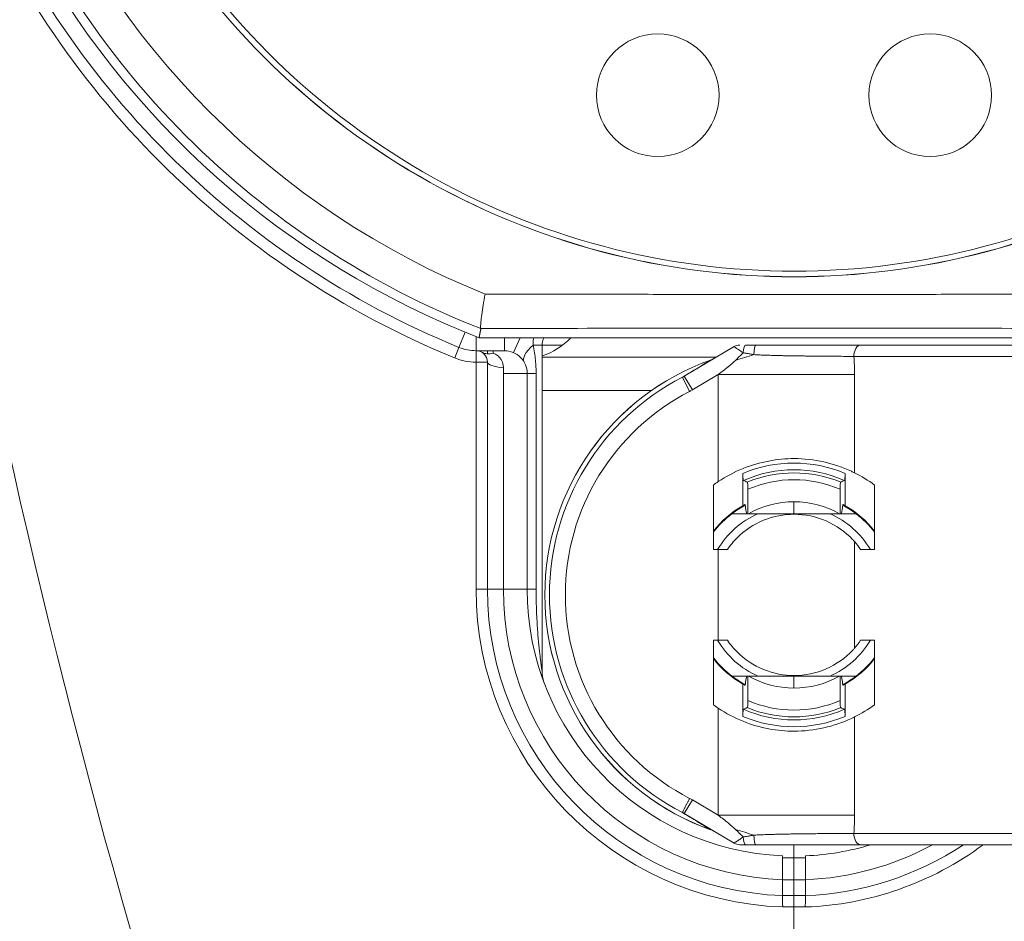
# Model space of a CAD drawing. Header units: centimetres. Extents: x -122 to 72759, y 3298 to 43172.
# Tile 137 of 243: x 30472.43 to 30476.77, y 17222.66 to 17226.63. Entities that reach past the tile are written whole.
import ezdxf
from ezdxf import colors
from ezdxf.entities.mleader import LeaderData, LeaderLine
from ezdxf.math import Vec2, Vec3

# ---------------------------------------------------------------- set-up
doc = ezdxf.new("R2010")
doc.units = ezdxf.units.CM
doc.header["$MEASUREMENT"] = 0
doc.layers.get('0').update_dxf_attribs({"lineweight": 5})
for name, color, linetype, lineweight in [('IS_ARMATURA', 7, 'Continuous', 9), ('IS_INSTAL GAZ_Opis', 7, 'Continuous', 5), ('IS_Text_Odbiornikow_Therm', 7, 'Continuous', 5)]:
    doc.layers.add(name, color=color, linetype=linetype, lineweight=lineweight)
doc.styles.add('Arial-sanit', font='arial.ttf')
doc.styles.add('IS_KS_wewn_opis', font='ARIALN.TTF', dxfattribs={"width": 0.8, "height": 18})

# ---------------------------------------------------------------- blocks, each defined once
blk = doc.blocks.new('G$CD5DA571F')
at = {"color": 0, "linetype": 'Continuous', "lineweight": 0}
for p, q in [((51.111, 13.862), (51.111, -13.872)), ((51.431, 13.629), (51.431, 2.932)), ((73.431, 2.932), (73.431, 13.629)), ((51.931, 13.329), (51.932, 2.632)), ((72.931, 2.632), (72.931, 13.329)), ((57.594, 3.545), (60.431, 3.545)), ((60.431, 3.545), (60.431, 2.928)), ((64.431, 3.545), (67.268, 3.545)), ((64.431, 2.928), (64.431, 3.545)), ((57.057, 2.662), (52.728, 2.662)), ((60.088, 2.662), (64.775, 2.662)), ((67.806, 2.662), (72.135, 2.662)), ((57.08, 2.245), (58.505, 2.245)), ((66.357, 2.245), (67.783, 2.245)), ((57.784, 2.026), (58.856, 2.026)), ((58.852, 1.995), (58.856, 1.995)), ((67.078, 2.026), (66.006, 2.026)), ((66.006, 1.995), (66.01, 1.995)), ((58.856, -1.595), (58.856, 1.585)), ((66.006, 1.585), (66.006, -1.595)), ((74.007, 0.495), (74.007, -0.005)), ((74.972, 0.495), (74.972, -0.005)), ((75.672, 0.495), (75.672, -0.005)), ((76.172, 0.495), (76.172, -0.005)), ((58.331, -0.005), (58.856, -0.005)), ((66.006, -0.005), (66.531, -0.005)), ((73.431, -0.005), (74.007, -0.005)), ((74.007, -0.505), (74.007, -0.005)), ((75.672, -0.005), (74.972, -0.005)), ((74.972, -0.505), (74.972, -0.005)), ((74.972, -0.005), (75.672, -0.005)), ((75.672, -0.505), (75.672, -0.005)), ((82.431, -0.005), (76.172, -0.005)), ((76.172, -0.505), (76.172, -0.005)), ((76.172, -0.005), (82.431, -0.005)), ((57.784, -2.036), (58.856, -2.036)), ((58.856, -2.005), (58.852, -2.005)), ((66.01, -2.005), (66.006, -2.005)), ((67.078, -2.036), (66.006, -2.036)), ((73.431, -2.144), (73.431, -2.39)), ((58.505, -2.255), (57.08, -2.255)), ((67.783, -2.255), (66.357, -2.255)), ((51.502, -2.646), (52.804, -4.836)), ((60.431, -3.338), (60.431, -2.938)), ((64.431, -2.938), (64.431, -3.338)), ((72.059, -4.836), (73.361, -2.646)), ((51.969, -3.432), (51.969, -11.098)), ((57.442, -3.338), (52.728, -3.338)), ((52.728, -3.338), (53.42, -4.503)), ((60.431, -3.338), (64.431, -3.338)), ((60.431, -3.338), (60.431, -3.555)), ((64.431, -3.338), (64.431, -3.555)), ((67.42, -3.338), (72.135, -3.338)), ((71.457, -4.478), (72.135, -3.338)), ((60.431, -3.555), (57.594, -3.555)), ((67.268, -3.555), (64.431, -3.555)), ((53.405, -4.478), (52.804, -4.836)), ((53.472, -4.6), (52.85, -4.919)), ((71.457, -4.478), (72.059, -4.836)), ((53.431, -6.278), (53.431, -11.098)), ((51.431, -11.098), (51.431, -10.188)), ((51.431, -11.495), (51.431, -11.098)), ((65.819, -11.098), (51.431, -11.098)), ((62.181, -11.361), (52.681, -11.361)), ((62.181, -11.361), (62.181, -11.755)), ((51.111, -12.064), (51.766, -12.352)), ((52.681, -11.755), (62.181, -11.755)), ((52.681, -11.755), (52.681, -12.805)), ((62.181, -12.805), (62.181, -11.755)), ((51.111, -12.755), (51.681, -12.755)), ((51.681, -12.755), (51.681, -13.255)), ((62.181, -12.805), (52.681, -12.805)), ((62.181, -12.805), (62.181, -13.505)), ((51.681, -13.255), (51.681, -14.004)), ((51.681, -13.255), (51.782, -13.255)), ((51.681, -13.505), (51.819, -13.505)), ((62.181, -13.505), (52.181, -13.505)), ((52.181, -13.505), (52.181, -14.005)), ((62.181, -13.505), (62.181, -14.005)), ((51.06, -14.003), (51.681, -14.003)), ((51.681, -14.004), (52.181, -14.005)), ((62.181, -14.005), (52.181, -14.005)), ((50.866, -14.487), (51.533, -14.759)), ((51.533, -14.759), (51.996, -14.948))]:
    blk.add_line(p, q, dxfattribs=at)
blk.add_circle((-21, 1), 174.337)
for centre in [(40.431, 5.995), (40.431, -6.005)]:
    blk.add_circle(centre, 2.699, dxfattribs=at)
for centre, radius, start, end in [((15.431, -0.005), 32.995, 270, 90), ((15.431, -0.005), 32.991, 270, 90), ((15.48, 0), 32.7, 270, 90), ((62.431, -0.005), 4.525, 128.3227, 150.1826), ((62.431, -0.005), 4.525, 29.8174, 51.6773), ((62.431, -0.005), 3.913, 120.7415, 156.0229), ((62.431, -0.005), 3.913, 23.9771, 59.2585), ((62.181, -0.005), 11.75, 2.4389, 16.7747), ((62.431, -0.005), 4.5, 142.6028, 151.4711), ((62.431, -0.005), 4.5, 28.5289, 37.3972), ((62.431, -0.005), 5.805, 157.1956, 202.8044), ((62.431, -0.005), 5.805, 337.1956, 22.8044), ((62.431, -0.005), 5.372, 157.4779, 202.5221), ((62.431, -0.005), 5.072, 156.3891, 203.6109), ((62.431, -0.005), 4.1, 150.6862, 209.3138), ((62.431, -0.005), 4.1, 330.6862, 29.3138), ((62.431, -0.005), 5.072, 336.3891, 23.6109), ((62.431, -0.005), 5.372, 337.4779, 22.5221), ((62.181, -0.005), 11.75, 270, 357.5611), ((62.431, -0.005), 3.913, 203.9771, 239.2585), ((62.431, -0.005), 3.913, 300.7415, 336.0229), ((62.431, -0.005), 4.5, 208.5289, 217.3972), ((62.431, -0.005), 4.5, 322.6028, 331.4711), ((62.431, -0.005), 4.525, 209.8174, 231.6773), ((62.431, -0.005), 4.525, 308.3227, 330.1826), ((72.931, -2.39), 0.5, 329.2667, 0), ((62.431, -0.005), 10.97, 199.6025, 340.3975), ((62.431, -0.005), 10.068, 207.1517, 332.8492), ((62.431, -0.005), 10.768, 207.1518, 332.8482), ((15.431, -0.005), 37.876, 291.3545, 338.6455), ((-23.069, 321.495), 364.768, 259.09617, 286.81154)]:
    blk.add_arc(centre, radius, start, end, dxfattribs=at)
at = {"color": 0, "linetype": 'Continuous', "lineweight": 0, "extrusion": (0, 1.83697e-16, -1)}
for centre, radius, start, end in [((-62.181, -0.005), 14, 143.4725, 177.9533), ((-62.181, -0.005), 13.5, 146.4427, 177.8774), ((-62.181, -0.005), 12.8, 151.5107, 177.7613), ((-62.431, -0.005), 6, 26.3878, 36.2754), ((-62.431, -0.005), 4.5, 37.3972, 52.0818), ((-62.431, -0.005), 4.5, 127.9182, 142.6028), ((-62.431, -0.005), 6, 143.7246, 153.6122), ((-62.431, -0.005), 3.55, 48.6922, 55.7101), ((-62.431, -0.005), 3.55, 124.2899, 131.3078), ((-62.431, -0.005), 5.506, 336.1578, 23.8422), ((-62.431, -0.005), 4.525, 28.5537, 29.8174), ((-62.431, -0.005), 4.525, 150.1826, 151.4463), ((-62.431, -0.005), 5.506, 156.1578, 203.8422), ((-62.181, -0.005), 12.8, 182.2387, 270), ((-62.181, -0.005), 13.5, 182.1226, 270), ((-62.181, -0.005), 14, 182.0467, 270), ((-62.431, -0.005), 4.525, 330.1826, 331.4463), ((-62.431, -0.005), 4.525, 208.5537, 209.8174), ((-51.931, -2.39), 0.5, 329.2667, 0), ((-62.431, -0.005), 4.5, 307.9182, 322.6028), ((-62.431, -0.005), 4.5, 217.3972, 232.0818), ((-62.431, -0.005), 6, 323.7246, 326.251), ((-62.431, -0.005), 6, 213.749, 216.2754), ((-62.431, -0.005), 10.971, 199.5729, 340.4271), ((-62.431, -0.005), 10.97, 199.5724, 199.6025), ((-49.044, -12.005), 3, 133.558, 162.4099), ((-52.681, -12.755), 1, 0, 90), ((-15.431, -0.005), 36.395, 201.9469, 248.0531), ((-15.431, -0.005), 38.28, 201.2387, 241.9511), ((-52.181, -14.005), 0.5, 0.0512, 89.9999), ((-49.681, -14.003), 2, 180.0544, 202.2295), ((-49.681, -14.003), 2.5, 180.0512, 202.2295), ((-15.431, -0.005), 39, 202.2295, 247.7705), ((-15.431, -0.005), 39.5, 202.2295, 247.7705)]:
    blk.add_arc(centre, radius, start, end, dxfattribs=at)
at = {"color": 0, "linetype": 'Continuous', "lineweight": 0, "extrusion": (1.38378e-44, 1.83697e-16, -1)}
blk.add_ellipse((51.931, 2.932), major_axis=(-0.5, 0), ratio=0.599968, start_param=-1.571187, end_param=-0.000234, dxfattribs=at)
at = {"color": 0, "linetype": 'Continuous', "lineweight": 0}
for centre, major_axis, ratio, start_param, end_param in [((52.728, -3.338), (0, -10), 0.000003, -2.214289, -1.570791), ((72.135, -3.338), (0, 10), 0.000002, -1.5708, -0.927301), ((72.931, 2.932), (0.5, 0), 0.6, -1.571118, 0), ((1243.139, 6.11), (-1186.584, 0), 0.087156, 0.037619, 0.039246), ((455.784, 0.516), (-397.774, 0), 0.087156, -0.049901, -0.047384), ((-330.921, 0.516), (397.774, 0), 0.087156, 0.047384, 0.049901), ((-1118.277, 6.11), (1186.584, 0), 0.087156, -0.039246, -0.037619), ((160.923, 7.561), (119.837, 0), 0.087156, -2.595404, -2.590456), ((-36.06, 7.561), (119.837, 0), 0.087156, -0.551137, -0.546188), ((72.931, -1.678), (0.5, 0), 0.191116, -1.413741, 0), ((50.29, -3.66), (-2.789, 9.603), 0.204748, -1.517749, -1.432719), ((1243.139, -6.12), (-1186.584, 0), 0.087156, -0.039246, -0.037619), ((455.784, -0.526), (-397.774, 0), 0.087156, 0.047384, 0.049901), ((160.923, -7.571), (-119.837, 0), 0.087156, -0.551137, -0.546188), ((-36.061, -7.571), (-119.837, 0), 0.087156, -2.595404, -2.590456), ((-330.921, -0.526), (397.774, 0), 0.087156, -0.049901, -0.047384), ((-1118.277, -6.12), (1186.584, 0), 0.087156, 0.037619, 0.039246), ((72.931, -2.144), (0.5, 0), 0.199296, -1.247361, 0), ((51.152, -4.015), (-0.425, 0.905), 1, -1.668136, -1.473352), ((51.156, -4.02), (0.859, 0.51), 0.98403, -0.197312, 0.000237), ((72.752, -3.713), (-0.016, -0.0328), 0.000995, -3.707982, -3.144023), ((73.707, -4.021), (-0.86, 0.511), 0.984028, -0.00001, 0.000207), ((73.362, -5.61), (-1.091, -1.929), 1, -1.592202, -1.529705), ((79.627, -14.323), (7.164, -9.935), 0.334841, -2.997187, -2.97596), ((65.765, -9.608), (0.524, -1.405), 0.969661, -0.367422, -0.003101), ((51.432, -10.59), (0.75, -1.299), 0.353928, -1.020918, 0.00004), ((52.681, -10.255), (0, -1.5), 0.000003, -0.741651, -0.000008), ((50.882, -13.255), (0.866, -0.5), 0.717301, 0, 0.677717)]:
    blk.add_ellipse(centre, major_axis=major_axis, ratio=ratio, start_param=start_param, end_param=end_param, dxfattribs=at)
at = {"color": 0, "linetype": 'Continuous', "lineweight": 0, "extrusion": (1.1849e-35, 1.83697e-16, -1)}
blk.add_ellipse((58.407, 2.072), major_axis=(0.489, 0), ratio=0.081578, start_param=-0.523166, end_param=-0.404457, dxfattribs=at)
at = {"color": 0, "linetype": 'Continuous', "lineweight": 0, "extrusion": (-1.41059e-35, 1.83697e-16, -1)}
blk.add_ellipse((66.456, 2.072), major_axis=(0.489, 0), ratio=0.081578, start_param=3.546049, end_param=3.664759, dxfattribs=at)
at = {"color": 0, "linetype": 'Continuous', "lineweight": 0, "extrusion": (0, 1.83697e-16, -1)}
for centre, ratio, start_param in [((51.931, -1.678), 0.191091, -1.413746), ((51.931, -2.144), 0.199288, -1.247372)]:
    blk.add_ellipse(centre, major_axis=(-0.5, 0), ratio=ratio, start_param=start_param, end_param=0, dxfattribs=at)
at = {"color": 0, "linetype": 'Continuous', "lineweight": 0, "extrusion": (-1.54225e-35, 1.83697e-16, -1)}
blk.add_ellipse((58.407, -2.082), major_axis=(0.489, 0), ratio=0.081578, start_param=0.404457, end_param=0.523166, dxfattribs=at)
at = {"color": 0, "linetype": 'Continuous', "lineweight": 0, "extrusion": (1.54225e-35, 1.83697e-16, -1)}
blk.add_ellipse((66.456, -2.082), major_axis=(0.489, 0), ratio=0.081578, start_param=2.618426, end_param=2.737136, dxfattribs=at)
at = {"color": 0, "linetype": 'Continuous', "lineweight": 0, "extrusion": (-9.24446e-32, 1.83697e-16, -1)}
blk.add_ellipse((74.573, -3.66), major_axis=(2.789, 9.603), ratio=0.204748, start_param=-1.517748, end_param=-1.432717, dxfattribs=at)
at = {"color": 0, "linetype": 'Continuous', "lineweight": 0, "extrusion": (-6.16298e-32, 1.83697e-16, -1)}
blk.add_ellipse((51.932, -1.998), major_axis=(-0.43, -0.648), ratio=0.000003, start_param=-1.191354, end_param=-0.000058, dxfattribs=at)
at = {"color": 0, "linetype": 'Continuous', "lineweight": 0, "extrusion": (2.19402e-30, 1.83697e-16, -1)}
blk.add_ellipse((51.153, -4.015), major_axis=(0.425, -0.905), ratio=0.999385, start_param=-1.633353, end_param=-1.633109, dxfattribs=at)
at = {"color": 0, "linetype": 'Continuous', "lineweight": 0, "extrusion": (-7.39557e-32, 1.83697e-16, -1)}
blk.add_ellipse((51.153, -4.015), major_axis=(0.425, -0.905), ratio=0.999385, start_param=-1.50838, end_param=-1.502722, dxfattribs=at)
at = {"color": 0, "linetype": 'Continuous', "lineweight": 0, "extrusion": (1.2326e-32, 1.83697e-16, -1)}
for centre, major_axis, ratio, start_param, end_param in [((52.11, -3.713), (0.0158, -0.0328), 0.000051, -3.148236, -2.574345), ((71.38, -2.887), (1.388, -0.793), 0.000002, 0, 0.027824)]:
    blk.add_ellipse(centre, major_axis=major_axis, ratio=ratio, start_param=start_param, end_param=end_param, dxfattribs=at)
at = {"color": 0, "linetype": 'Continuous', "lineweight": 0, "extrusion": (-1.2326e-32, 1.83697e-16, -1)}
blk.add_ellipse((55.375, -1.806), major_axis=(-3.28, -1.874), ratio=0.000002, start_param=-0.001176, end_param=0.000002, dxfattribs=at)
at = {"color": 0, "linetype": 'Continuous', "lineweight": 0, "extrusion": (-4.93038e-32, 1.83697e-16, -1)}
blk.add_ellipse((51.901, -5.352), major_axis=(0.928, 0.471), ratio=0.864417, start_param=-0.054502, end_param=0.014872, dxfattribs=at)
at = {"color": 0, "linetype": 'Continuous', "lineweight": 0, "extrusion": (9.86076e-32, 1.83697e-16, -1)}
blk.add_ellipse((72.919, -5.347), major_axis=(-0.86, 0.511), ratio=0.881568, start_param=-0.073998, end_param=0, dxfattribs=at)
at = {"color": 0, "linetype": 'Continuous', "lineweight": 0, "extrusion": (-5.64237e-37, 1.83697e-16, -1)}
blk.add_ellipse((52.181, -12.505), major_axis=(0, -1), ratio=0.261903, start_param=-1.268152, end_param=0.000017, dxfattribs=at)
at = {"color": 0, "linetype": 'Continuous', "lineweight": 0, "extrusion": (-3.73149e-34, 1.83697e-16, -1)}
blk.add_ellipse((52.681, -12.75), major_axis=(-0.936, 0), ratio=0.058654, start_param=-1.570764, end_param=-1.300389, dxfattribs=at)
at = {"color": 0, "linetype": 'Continuous', "lineweight": 0}
for points, knots in [([(49.189, -13.607), (49.192, -11.443), (49.197, -8.092), (49.201, -3.538), (49.202, 0.035), (49.201, 3.602), (49.197, 8.134), (49.192, 11.457), (49.189, 13.598)], [0, 0, 0, 0, 0.239801, 0.369938, 0.500074, 0.630211, 0.760348, 1, 1, 1, 1]), ([(50.709, 13.787), (50.701, 11.546), (50.694, 9.294), (50.69, 7.031), (50.688, 5.871), (50.686, 4.709), (50.685, 3.542), (50.684, 2.376), (50.683, 1.205), (50.683, 0.033), (50.683, -1.138), (50.684, -2.311), (50.685, -3.481), (50.686, -4.651), (50.688, -5.819), (50.69, -6.985), (50.694, -9.261), (50.701, -11.532), (50.709, -13.796)], [0, 0, 0, 0, 0.247, 0.247, 0.247, 0.3735, 0.3735, 0.3735, 0.5, 0.5, 0.5, 0.6265, 0.6265, 0.6265, 0.753, 0.753, 0.753, 1, 1, 1, 1]), ([(51.431, 2.928), (51.431, 2.797), (51.431, 2.539), (51.431, 2.174), (51.431, 1.826), (51.431, 1.498), (51.431, 1.191), (51.431, 0.904), (51.431, 0.636), (51.431, 0.385), (51.431, 0.151), (51.431, -0.068), (51.431, -0.271), (51.431, -0.46), (51.431, -0.637), (51.431, -0.801), (51.431, -0.952), (51.431, -1.093), (51.431, -1.222), (51.431, -1.341), (51.431, -1.449), (51.431, -1.556), (51.431, -1.637), (51.431, -1.678)], [0.0004559, 0.0004559, 0.0004559, 0.0004559, 0.047619, 0.0952381, 0.1428571, 0.1904762, 0.2380952, 0.2857143, 0.3333333, 0.3809524, 0.4285714, 0.4761905, 0.5238095, 0.5714286, 0.6190476, 0.6666667, 0.7142857, 0.7619048, 0.8095238, 0.8571429, 0.9047619, 0.952381, 1, 1, 1, 1]), ([(51.932, 2.632), (51.931, 2.506), (51.929, 2.258), (51.927, 1.909), (51.924, 1.578), (51.922, 1.266), (51.919, 0.973), (51.916, 0.699), (51.913, 0.443), (51.91, 0.204), (51.907, -0.02), (51.903, -0.228), (51.9, -0.422), (51.896, -0.603), (51.892, -0.772), (51.888, -0.928), (51.884, -1.074), (51.88, -1.208), (51.876, -1.332), (51.871, -1.447), (51.866, -1.551), (51.861, -1.654), (51.856, -1.732), (51.853, -1.773)], [0.000008, 0.000008, 0.000008, 0.000008, 0.047619, 0.0952381, 0.1428571, 0.1904762, 0.2380952, 0.2857143, 0.3333333, 0.3809524, 0.4285714, 0.4761905, 0.5238095, 0.5714286, 0.6190476, 0.6666667, 0.7142857, 0.7619048, 0.8095238, 0.8571429, 0.9047619, 0.952381, 1, 1, 1, 1]), ([(52.728, 2.662), (52.599, 2.662), (52.468, 2.66), (52.335, 2.655), (52.203, 2.65), (52.068, 2.643), (51.932, 2.632)], [0, 0, 0, 0, 0.5, 0.5, 0.5, 0.9999987, 0.9999987, 0.9999987, 0.9999987]), ([(57.057, 2.662), (57.034, 2.616), (57.012, 2.57), (56.637, 1.763), (56.431, 0.886), (56.431, -0.72), (56.569, -1.51), (57.02, -2.629), (57.217, -2.996), (57.442, -3.338)], [2.8142788, 2.8142788, 2.8142788, 2.8142788, 2.8317097, 2.8317097, 3.1152324, 3.1152324, 3.342854, 3.342854, 3.4606767, 3.4606767, 3.4606767, 3.4606767]), ([(60.431, -2.938), (60.245, -2.809), (60.072, -2.666), (59.598, -2.191), (59.323, -1.784), (58.965, -0.905), (58.881, -0.435), (58.881, 0.476), (58.983, 0.97), (59.372, 1.861), (59.659, 2.258), (60.021, 2.602), (60.054, 2.632), (60.088, 2.662)], [1.3244571, 1.3244571, 1.3244571, 1.3244571, 1.3894272, 1.3894272, 1.5262109, 1.5262109, 1.6629946, 1.6629946, 1.8158306, 1.8158306, 1.9686665, 1.9686665, 1.9835881, 1.9835881, 1.9835881, 1.9835881]), ([(64.775, 2.662), (64.809, 2.632), (64.842, 2.602), (65.204, 2.258), (65.49, 1.861), (65.879, 0.97), (65.981, 0.476), (65.981, -0.435), (65.898, -0.905), (65.54, -1.784), (65.265, -2.191), (64.791, -2.666), (64.618, -2.809), (64.431, -2.938)], [0.2595386, 0.2595386, 0.2595386, 0.2595386, 0.2744602, 0.2744602, 0.4272961, 0.4272961, 0.580132, 0.580132, 0.7169158, 0.7169158, 0.8536995, 0.8536995, 0.9186696, 0.9186696, 0.9186696, 0.9186696]), ([(67.42, -3.338), (67.646, -2.996), (67.843, -2.629), (68.294, -1.51), (68.431, -0.72), (68.431, 0.886), (68.226, 1.763), (67.851, 2.57), (67.829, 2.616), (67.806, 2.662)], [2.5836757, 2.5836757, 2.5836757, 2.5836757, 2.7014983, 2.7014983, 2.9291199, 2.9291199, 3.2126427, 3.2126427, 3.2300735, 3.2300735, 3.2300735, 3.2300735]), ([(72.135, 2.662), (72.264, 2.662), (72.395, 2.66), (72.527, 2.655), (72.66, 2.65), (72.795, 2.643), (72.931, 2.632)], [0, 0, 0, 0, 0.5, 0.5, 0.5, 1, 1, 1, 1]), ([(73.01, -1.773), (73.007, -1.742), (73.003, -1.679), (72.998, -1.577), (72.993, -1.465), (72.988, -1.343), (72.983, -1.21), (72.978, -1.065), (72.974, -0.909), (72.97, -0.739), (72.966, -0.557), (72.962, -0.36), (72.958, -0.148), (72.955, 0.081), (72.951, 0.327), (72.948, 0.593), (72.945, 0.878), (72.942, 1.185), (72.939, 1.513), (72.936, 1.862), (72.934, 2.233), (72.932, 2.497), (72.931, 2.632)], [0, 0, 0, 0, 0.05, 0.1, 0.15, 0.2, 0.25, 0.3, 0.35, 0.4, 0.45, 0.5, 0.55, 0.6, 0.65, 0.7, 0.75, 0.8, 0.85, 0.9, 0.95, 0.9999894, 0.9999894, 0.9999894, 0.9999894]), ([(73.431, -1.678), (73.431, -1.647), (73.431, -1.582), (73.431, -1.477), (73.431, -1.36), (73.431, -1.233), (73.431, -1.094), (73.431, -0.944), (73.431, -0.78), (73.431, -0.603), (73.431, -0.412), (73.431, -0.206), (73.431, 0.016), (73.431, 0.256), (73.431, 0.514), (73.431, 0.792), (73.431, 1.091), (73.431, 1.413), (73.431, 1.758), (73.431, 2.124), (73.431, 2.512), (73.431, 2.788), (73.431, 2.928)], [0, 0, 0, 0, 0.05, 0.1, 0.15, 0.2, 0.25, 0.3, 0.35, 0.4, 0.45, 0.5, 0.55, 0.6, 0.65, 0.7, 0.75, 0.8, 0.85, 0.9, 0.95, 0.9995048, 0.9995048, 0.9995048, 0.9995048]), ([(57.395, 2.221), (57.394, 2.224), (57.386, 2.227), (57.37, 2.23), (57.354, 2.233), (57.332, 2.236), (57.303, 2.238), (57.274, 2.24), (57.239, 2.242), (57.202, 2.243), (57.164, 2.245), (57.124, 2.245), (57.08, 2.245)], [0, 0, 0, 0, 0.25, 0.25, 0.25, 0.5, 0.5, 0.5, 0.75, 0.75, 0.75, 1, 1, 1, 1]), ([(67.783, 2.245), (67.739, 2.245), (67.698, 2.245), (67.661, 2.243), (67.623, 2.242), (67.589, 2.24), (67.56, 2.238), (67.531, 2.236), (67.508, 2.233), (67.493, 2.23), (67.477, 2.227), (67.469, 2.224), (67.467, 2.221)], [0, 0, 0, 0, 0.25, 0.25, 0.25, 0.5, 0.5, 0.5, 0.75, 0.75, 0.75, 1, 1, 1, 1]), ([(73.431, 2.386), (73.431, 1.564), (73.431, 0.659), (73.431, -0.736), (73.431, -1.206), (73.431, -1.678)], [0, 0, 0, 0, 2.947441, 2.947441, 4.39188, 4.39188, 4.39188, 4.39188]), ([(57.784, 2.026), (57.743, 2.026), (57.694, 2.027), (57.62, 2.03), (57.581, 2.032), (57.527, 2.037), (57.503, 2.04), (57.476, 2.046), (57.468, 2.05), (57.469, 2.053)], [-0.04594236, -0.04594236, -0.04594236, -0.04594236, -0.03355771, -0.03355771, -0.02193563, -0.02193563, -0.01086024, -0.01086024, 0, 0, 0, 0]), ([(58.457, 2.158), (58.455, 2.155), (58.457, 2.153), (58.461, 2.15), (58.466, 2.148), (58.473, 2.146), (58.483, 2.143), (58.493, 2.141), (58.505, 2.138), (58.521, 2.136)], [0, 0, 0, 0, 0.333333, 0.333333, 0.333333, 0.666667, 0.666667, 0.666667, 1, 1, 1, 1]), ([(66.342, 2.136), (66.357, 2.138), (66.37, 2.141), (66.38, 2.143), (66.39, 2.146), (66.397, 2.148), (66.402, 2.15), (66.406, 2.153), (66.407, 2.155), (66.406, 2.158)], [0, 0, 0, 0, 0.333333, 0.333333, 0.333333, 0.666667, 0.666667, 0.666667, 1, 1, 1, 1]), ([(67.393, 2.053), (67.395, 2.05), (67.387, 2.046), (67.36, 2.04), (67.335, 2.037), (67.282, 2.032), (67.243, 2.03), (67.168, 2.027), (67.12, 2.026), (67.078, 2.026)], [-0.18658092, -0.18658092, -0.18658092, -0.18658092, -0.17572067, -0.17572067, -0.16464528, -0.16464528, -0.15302321, -0.15302321, -0.14063855, -0.14063855, -0.14063855, -0.14063855]), ([(74.972, 0.495), (74.926, 0.495), (74.881, 0.495), (74.789, 0.495), (74.745, 0.495), (74.674, 0.495), (74.646, 0.495), (74.581, 0.495), (74.546, 0.495), (74.465, 0.495), (74.421, 0.495), (74.338, 0.495), (74.298, 0.495), (74.206, 0.495), (74.157, 0.495), (74.072, 0.495), (74.036, 0.495), (74.007, 0.495)], [-0.1405229, -0.1405229, -0.1405229, -0.1405229, -0.1251011, -0.1251011, -0.110235, -0.110235, -0.1003889, -0.1003889, -0.0872699, -0.0872699, -0.0697579, -0.0697579, -0.0522554, -0.0522554, -0.0260913, -0.0260913, 0, 0, 0, 0]), ([(75.672, 0.495), (75.672, 0.495), (75.671, 0.495), (75.665, 0.495), (75.661, 0.495), (75.645, 0.495), (75.628, 0.495), (75.601, 0.495), (75.594, 0.495), (75.568, 0.495), (75.547, 0.495), (75.509, 0.495), (75.494, 0.495), (75.463, 0.495), (75.446, 0.495), (75.399, 0.495), (75.366, 0.495), (75.318, 0.495), (75.305, 0.495), (75.244, 0.495), (75.192, 0.495), (75.112, 0.495), (75.085, 0.496), (75.028, 0.496), (75, 0.495), (74.972, 0.495)], [0, 0, 0, 0, 0.0090633, 0.0090633, 0.0181258, 0.0181258, 0.0362382, 0.0362382, 0.0414113, 0.0414113, 0.0552088, 0.0552088, 0.0630863, 0.0630863, 0.0709722, 0.0709722, 0.0847889, 0.0847889, 0.0899698, 0.0899698, 0.1081945, 0.1081945, 0.1173531, 0.1173531, 0.1267523, 0.1267523, 0.1267523, 0.1267523]), ([(76.172, 0.495), (76.171, 0.495), (76.17, 0.495), (76.137, 0.49), (76.104, 0.492), (76.034, 0.496), (76.004, 0.495), (75.96, 0.495), (75.941, 0.495), (75.912, 0.495), (75.901, 0.495), (75.86, 0.495), (75.836, 0.495), (75.802, 0.495), (75.781, 0.495), (75.752, 0.495), (75.745, 0.495), (75.728, 0.495), (75.718, 0.495), (75.704, 0.495), (75.698, 0.495), (75.686, 0.495), (75.681, 0.495), (75.674, 0.495), (75.672, 0.495), (75.672, 0.495)], [-0.08044841, -0.08044841, -0.08044841, -0.08044841, -0.08021948, -0.08021948, -0.07311196, -0.07311196, -0.0644043, -0.0644043, -0.05716756, -0.05716756, -0.05301808, -0.05301808, -0.04050243, -0.04050243, -0.02912387, -0.02912387, -0.02550042, -0.02550042, -0.01917256, -0.01917256, -0.01443525, -0.01443525, -0.00726766, -0.00726766, 0, 0, 0, 0]), ([(74.972, -0.005), (74.885, -0.005), (74.802, -0.005), (74.722, -0.005), (74.641, -0.005), (74.565, -0.005), (74.494, -0.005), (74.423, -0.005), (74.357, -0.005), (74.297, -0.005), (74.237, -0.005), (74.183, -0.005), (74.136, -0.005), (74.089, -0.005), (74.05, -0.005), (74.018, -0.005), (74.014, -0.005), (74.01, -0.005), (74.007, -0.005)], [0, 0, 0, 0, 0.195102, 0.195102, 0.195102, 0.390543, 0.390543, 0.390543, 0.585967, 0.585967, 0.585967, 0.78139, 0.78139, 0.78139, 0.976858, 0.976858, 0.976858, 1, 1, 1, 1]), ([(76.172, -0.005), (76.128, -0.005), (76.084, -0.005), (76.041, -0.005), (75.999, -0.005), (75.958, -0.005), (75.921, -0.005), (75.883, -0.005), (75.849, -0.005), (75.818, -0.005), (75.787, -0.005), (75.761, -0.005), (75.739, -0.005), (75.717, -0.005), (75.7, -0.005), (75.689, -0.005), (75.678, -0.005), (75.672, -0.005), (75.672, -0.005)], [0, 0, 0, 0, 0.169595, 0.169595, 0.169595, 0.335959, 0.335959, 0.335959, 0.501052, 0.501052, 0.501052, 0.666891, 0.666891, 0.666891, 0.833842, 0.833842, 0.833842, 1, 1, 1, 1]), ([(75.672, -0.005), (75.672, -0.005), (75.678, -0.005), (75.689, -0.005), (75.7, -0.005), (75.717, -0.005), (75.739, -0.005), (75.761, -0.005), (75.788, -0.005), (75.819, -0.005), (75.849, -0.005), (75.884, -0.005), (75.922, -0.005), (75.96, -0.005), (76.001, -0.005), (76.043, -0.005), (76.085, -0.005), (76.129, -0.005), (76.172, -0.005)], [0, 0, 0, 0, 0.166421, 0.166421, 0.166421, 0.33361, 0.33361, 0.33361, 0.499868, 0.499868, 0.499868, 0.666244, 0.666244, 0.666244, 0.833476, 0.833476, 0.833476, 1, 1, 1, 1]), ([(74.007, -0.505), (74.036, -0.505), (74.072, -0.505), (74.157, -0.505), (74.206, -0.505), (74.298, -0.505), (74.338, -0.505), (74.421, -0.505), (74.465, -0.505), (74.546, -0.505), (74.581, -0.505), (74.646, -0.505), (74.674, -0.505), (74.745, -0.505), (74.789, -0.504), (74.881, -0.504), (74.926, -0.505), (74.972, -0.505)], [-0.1296599, -0.1296599, -0.1296599, -0.1296599, -0.1055858, -0.1055858, -0.0814443, -0.0814443, -0.0652947, -0.0652947, -0.0491364, -0.0491364, -0.0370316, -0.0370316, -0.0279465, -0.0279465, -0.0142297, -0.0142297, 0, 0, 0, 0]), ([(74.972, -0.505), (75, -0.505), (75.028, -0.505), (75.085, -0.505), (75.112, -0.505), (75.192, -0.505), (75.244, -0.505), (75.305, -0.505), (75.318, -0.505), (75.366, -0.505), (75.399, -0.505), (75.446, -0.505), (75.463, -0.505), (75.494, -0.505), (75.509, -0.505), (75.547, -0.505), (75.568, -0.505), (75.594, -0.505), (75.601, -0.505), (75.628, -0.505), (75.645, -0.505), (75.661, -0.505), (75.665, -0.505), (75.671, -0.505), (75.672, -0.505), (75.672, -0.505)], [0, 0, 0, 0, 0.0088574, 0.0088574, 0.0174879, 0.0174879, 0.0346612, 0.0346612, 0.0395432, 0.0395432, 0.0525623, 0.0525623, 0.059993, 0.059993, 0.0674153, 0.0674153, 0.0804156, 0.0804156, 0.0852897, 0.0852897, 0.1023551, 0.1023551, 0.1108936, 0.1108936, 0.1194328, 0.1194328, 0.1194328, 0.1194328]), ([(75.672, -0.505), (75.672, -0.505), (75.674, -0.504), (75.681, -0.504), (75.686, -0.505), (75.698, -0.505), (75.704, -0.505), (75.718, -0.505), (75.728, -0.505), (75.745, -0.505), (75.752, -0.505), (75.781, -0.504), (75.802, -0.505), (75.837, -0.505), (75.86, -0.504), (75.901, -0.505), (75.911, -0.505), (75.941, -0.505), (75.96, -0.505), (76.003, -0.505), (76.033, -0.506), (76.104, -0.502), (76.137, -0.5), (76.17, -0.504), (76.171, -0.505), (76.172, -0.505)], [-0.1171306, -0.1171306, -0.1171306, -0.1171306, -0.1063492, -0.1063492, -0.0957163, -0.0957163, -0.0886886, -0.0886886, -0.0793016, -0.0793016, -0.0739252, -0.0739252, -0.0572443, -0.0572443, -0.0390467, -0.0390467, -0.0329465, -0.0329465, -0.0222703, -0.0222703, -0.0098729, -0.0098729, 0, 0, 0.0003183, 0.0003183, 0.0003183, 0.0003183]), ([(51.431, -1.678), (51.431, -1.709), (51.431, -1.738), (51.431, -1.767), (51.431, -1.795), (51.431, -1.822), (51.431, -1.849), (51.431, -1.875), (51.431, -1.9), (51.431, -1.923), (51.431, -1.947), (51.431, -1.969), (51.431, -1.99), (51.431, -2.011), (51.431, -2.031), (51.431, -2.049), (51.431, -2.067), (51.431, -2.085), (51.431, -2.1), (51.431, -2.116), (51.431, -2.131), (51.431, -2.144)], [0, 0, 0, 0, 0.142857, 0.142857, 0.142857, 0.285714, 0.285714, 0.285714, 0.428571, 0.428571, 0.428571, 0.571429, 0.571429, 0.571429, 0.714286, 0.714286, 0.714286, 0.857143, 0.857143, 0.857143, 1, 1, 1, 1]), ([(73.431, -2.144), (73.431, -2.108), (73.431, -2.074), (73.431, -2.042), (73.431, -2.01), (73.431, -1.979), (73.431, -1.949), (73.431, -1.92), (73.431, -1.892), (73.431, -1.866), (73.431, -1.84), (73.431, -1.816), (73.431, -1.793), (73.431, -1.771), (73.431, -1.75), (73.431, -1.731), (73.431, -1.711), (73.431, -1.694), (73.431, -1.678)], [0, 0, 0, 0, 0.166667, 0.166667, 0.166667, 0.333333, 0.333333, 0.333333, 0.5, 0.5, 0.5, 0.666667, 0.666667, 0.666667, 0.833333, 0.833333, 0.833333, 1, 1, 1, 1]), ([(51.853, -1.773), (51.847, -1.804), (51.841, -1.833), (51.836, -1.862), (51.831, -1.89), (51.826, -1.918), (51.821, -1.944), (51.817, -1.97), (51.813, -1.995), (51.809, -2.018), (51.805, -2.042), (51.801, -2.064), (51.797, -2.085), (51.794, -2.106), (51.791, -2.126), (51.788, -2.144), (51.785, -2.162), (51.782, -2.179), (51.779, -2.195), (51.777, -2.211), (51.775, -2.225), (51.772, -2.238)], [0.0000046, 0.0000046, 0.0000046, 0.0000046, 0.1428571, 0.1428571, 0.1428571, 0.2857143, 0.2857143, 0.2857143, 0.4285714, 0.4285714, 0.4285714, 0.5714286, 0.5714286, 0.5714286, 0.7142857, 0.7142857, 0.7142857, 0.8571429, 0.8571429, 0.8571429, 1, 1, 1, 1]), ([(57.469, -2.062), (57.468, -2.059), (57.476, -2.055), (57.503, -2.05), (57.527, -2.046), (57.581, -2.042), (57.62, -2.039), (57.694, -2.037), (57.743, -2.036), (57.784, -2.036)], [-0.18658092, -0.18658092, -0.18658092, -0.18658092, -0.17572067, -0.17572067, -0.16464528, -0.16464528, -0.15302321, -0.15302321, -0.14063855, -0.14063855, -0.14063855, -0.14063855]), ([(58.521, -2.146), (58.505, -2.148), (58.493, -2.15), (58.483, -2.153), (58.473, -2.155), (58.466, -2.158), (58.461, -2.16), (58.457, -2.163), (58.455, -2.165), (58.457, -2.168)], [0, 0, 0, 0, 0.333333, 0.333333, 0.333333, 0.666667, 0.666667, 0.666667, 1, 1, 1, 1]), ([(66.406, -2.168), (66.407, -2.165), (66.406, -2.163), (66.402, -2.16), (66.397, -2.158), (66.39, -2.155), (66.38, -2.153), (66.37, -2.15), (66.357, -2.148), (66.342, -2.146)], [0, 0, 0, 0, 0.333333, 0.333333, 0.333333, 0.666667, 0.666667, 0.666667, 1, 1, 1, 1]), ([(67.078, -2.036), (67.12, -2.036), (67.168, -2.037), (67.243, -2.039), (67.282, -2.042), (67.335, -2.046), (67.36, -2.05), (67.387, -2.055), (67.395, -2.059), (67.393, -2.062)], [-0.04594236, -0.04594236, -0.04594236, -0.04594236, -0.03355771, -0.03355771, -0.02193563, -0.02193563, -0.01086024, -0.01086024, 0, 0, 0, 0]), ([(73.09, -2.238), (73.085, -2.203), (73.079, -2.169), (73.074, -2.137), (73.069, -2.105), (73.063, -2.074), (73.059, -2.044), (73.057, -2.035), (73.055, -2.026), (73.054, -2.017), (73.051, -1.998), (73.048, -1.979), (73.044, -1.961), (73.04, -1.935), (73.036, -1.911), (73.031, -1.888), (73.027, -1.866), (73.023, -1.845), (73.02, -1.825), (73.016, -1.806), (73.013, -1.789), (73.01, -1.773)], [0, 0, 0, 0, 0.1666667, 0.1666667, 0.1666667, 0.3333333, 0.3333333, 0.3333333, 0.3857168, 0.3857168, 0.3857168, 0.5, 0.5, 0.5, 0.6666667, 0.6666667, 0.6666667, 0.8333333, 0.8333333, 0.8333333, 0.9998025, 0.9998025, 0.9998025, 0.9998025]), ([(51.772, -2.238), (51.83, -2.298), (51.886, -2.357), (51.942, -2.414), (51.997, -2.471), (52.052, -2.527), (52.105, -2.581)], [0, 0, 0, 0, 0.5, 0.5, 0.5, 0.9999785, 0.9999785, 0.9999785, 0.9999785]), ([(52.728, -3.338), (52.612, -3.185), (52.506, -3.048), (52.407, -2.926), (52.402, -2.919), (52.396, -2.913), (52.391, -2.906), (52.288, -2.779), (52.194, -2.669), (52.105, -2.581)], [0, 0, 0, 0, 0.473537, 0.473537, 0.473537, 0.5, 0.5, 0.5, 1, 1, 1, 1]), ([(57.08, -2.255), (57.124, -2.255), (57.164, -2.254), (57.202, -2.253), (57.239, -2.252), (57.274, -2.25), (57.303, -2.248), (57.332, -2.245), (57.354, -2.242), (57.37, -2.24), (57.386, -2.237), (57.394, -2.234), (57.395, -2.23)], [0, 0, 0, 0, 0.25, 0.25, 0.25, 0.5, 0.5, 0.5, 0.75, 0.75, 0.75, 1, 1, 1, 1]), ([(67.467, -2.23), (67.469, -2.234), (67.477, -2.237), (67.493, -2.24), (67.508, -2.242), (67.531, -2.245), (67.56, -2.248), (67.589, -2.25), (67.623, -2.252), (67.661, -2.253), (67.698, -2.254), (67.739, -2.255), (67.783, -2.255)], [0, 0, 0, 0, 0.25, 0.25, 0.25, 0.5, 0.5, 0.5, 0.75, 0.75, 0.75, 1, 1, 1, 1]), ([(72.135, -3.338), (72.257, -3.176), (72.37, -3.031), (72.473, -2.904), (72.576, -2.778), (72.67, -2.669), (72.758, -2.581)], [0, 0, 0, 0, 0.5, 0.5, 0.5, 1, 1, 1, 1]), ([(72.758, -2.581), (72.813, -2.526), (72.868, -2.469), (72.923, -2.412), (72.928, -2.407), (72.933, -2.402), (72.938, -2.396), (72.989, -2.344), (73.039, -2.292), (73.09, -2.238)], [0.0000208, 0.0000208, 0.0000208, 0.0000208, 0.5, 0.5, 0.5, 0.5464657, 0.5464657, 0.5464657, 1, 1, 1, 1]), ([(73.361, -2.646), (73.361, -2.646), (73.36, -2.645), (73.359, -2.642), (73.357, -2.64), (73.355, -2.637), (73.352, -2.632), (73.349, -2.628), (73.345, -2.622), (73.34, -2.615), (73.336, -2.608), (73.33, -2.599), (73.324, -2.59), (73.317, -2.58), (73.31, -2.569), (73.301, -2.556), (73.293, -2.543), (73.283, -2.529), (73.273, -2.513), (73.262, -2.497), (73.25, -2.479), (73.238, -2.46), (73.225, -2.441), (73.211, -2.42), (73.196, -2.397), (73.181, -2.374), (73.164, -2.35), (73.147, -2.323), (73.129, -2.297), (73.11, -2.268), (73.09, -2.238)], [0, 0, 0, 0, 0.1, 0.1, 0.1, 0.2, 0.2, 0.2, 0.3, 0.3, 0.3, 0.4, 0.4, 0.4, 0.5, 0.5, 0.5, 0.6, 0.6, 0.6, 0.7, 0.7, 0.7, 0.8, 0.8, 0.8, 0.9, 0.9, 0.9, 1, 1, 1, 1]), ([(52.097, -3.685), (52.147, -3.766), (52.197, -3.847), (52.25, -3.933), (52.266, -3.96), (52.283, -3.987), (52.3, -4.015), (52.337, -4.076), (52.376, -4.138), (52.415, -4.202), (52.456, -4.269), (52.498, -4.338), (52.543, -4.411), (52.561, -4.441), (52.579, -4.471), (52.598, -4.502), (52.664, -4.611), (52.739, -4.734), (52.835, -4.893)], [0, 0, 0, 0, 0.25, 0.25, 0.25, 0.328615, 0.328615, 0.328615, 0.5, 0.5, 0.5, 0.67799, 0.67799, 0.67799, 0.75, 0.75, 0.75, 1, 1, 1, 1]), ([(72.766, -3.685), (72.716, -3.766), (72.666, -3.847), (72.613, -3.933), (72.597, -3.959), (72.582, -3.984), (72.566, -4.01), (72.527, -4.072), (72.488, -4.137), (72.447, -4.203), (72.407, -4.269), (72.365, -4.338), (72.32, -4.411), (72.302, -4.44), (72.284, -4.471), (72.265, -4.502), (72.199, -4.611), (72.124, -4.734), (72.028, -4.893)], [0, 0, 0, 0, 0.25, 0.25, 0.25, 0.323326, 0.323326, 0.323326, 0.5, 0.5, 0.5, 0.677119, 0.677119, 0.677119, 0.75, 0.75, 0.75, 1, 1, 1, 1]), ([(53.441, -4.541), (53.44, -4.539), (53.439, -4.537), (53.438, -4.535), (53.437, -4.533), (53.436, -4.531), (53.435, -4.528)], [0.0013502, 0.0013502, 0.0013502, 0.0013502, 0.5, 0.5, 0.5, 1, 1, 1, 1]), ([(71.39, -4.599), (71.403, -4.606), (71.416, -4.613), (71.43, -4.62), (71.444, -4.627), (71.459, -4.635), (71.474, -4.642), (71.489, -4.65), (71.504, -4.658), (71.521, -4.666), (71.537, -4.675), (71.554, -4.683), (71.571, -4.692), (71.588, -4.701), (71.606, -4.71), (71.624, -4.72), (71.643, -4.729), (71.662, -4.739), (71.681, -4.749), (71.7, -4.758), (71.72, -4.768), (71.739, -4.779), (71.759, -4.789), (71.779, -4.799), (71.799, -4.809), (71.818, -4.819), (71.838, -4.829), (71.857, -4.839), (71.876, -4.849), (71.895, -4.858), (71.912, -4.867), (71.93, -4.876), (71.946, -4.885), (71.96, -4.892), (71.974, -4.899), (71.987, -4.905), (71.996, -4.91), (72.005, -4.915), (72.011, -4.918), (72.013, -4.919)], [0, 0, 0, 0, 0.076923, 0.076923, 0.076923, 0.153846, 0.153846, 0.153846, 0.230769, 0.230769, 0.230769, 0.307692, 0.307692, 0.307692, 0.384615, 0.384615, 0.384615, 0.461538, 0.461538, 0.461538, 0.538462, 0.538462, 0.538462, 0.615385, 0.615385, 0.615385, 0.692308, 0.692308, 0.692308, 0.769231, 0.769231, 0.769231, 0.846154, 0.846154, 0.846154, 0.923077, 0.923077, 0.923077, 1, 1, 1, 1]), ([(52.85, -4.919), (52.845, -4.91), (52.84, -4.901), (52.835, -4.892), (52.832, -4.885), (52.828, -4.878), (52.824, -4.871), (52.823, -4.869), (52.821, -4.866), (52.82, -4.864), (52.815, -4.855), (52.809, -4.845), (52.804, -4.836)], [0, 0, 0, 0, 0.333333, 0.333333, 0.333333, 0.584095, 0.584095, 0.584095, 0.666667, 0.666667, 0.666667, 1, 1, 1, 1]), ([(52.835, -4.893), (52.837, -4.898), (52.84, -4.902), (52.842, -4.906), (52.845, -4.91), (52.847, -4.915), (52.85, -4.919)], [0, 0, 0, 0, 0.5, 0.5, 0.5, 1, 1, 1, 1]), ([(72.013, -4.919), (72.015, -4.915), (72.018, -4.91), (72.02, -4.906), (72.023, -4.902), (72.026, -4.898), (72.028, -4.893)], [0, 0, 0, 0, 0.5, 0.5, 0.5, 1, 1, 1, 1]), ([(51.111, -11.02), (51.129, -11.029), (51.147, -11.037), (51.249, -11.079), (51.341, -11.098), (51.431, -11.098)], [1.6363176, 1.6363176, 1.6363176, 1.6363176, 1.6955483, 1.6955483, 1.9672092, 1.9672092, 1.9672092, 1.9672092]), ([(65.765, -11.102), (65.751, -11.104), (65.731, -11.107), (65.704, -11.111), (65.678, -11.115), (65.645, -11.12), (65.607, -11.125), (65.569, -11.131), (65.524, -11.137), (65.474, -11.143), (65.425, -11.15), (65.369, -11.158), (65.309, -11.165), (65.248, -11.173), (65.181, -11.181), (65.109, -11.19), (65.037, -11.199), (64.959, -11.208), (64.875, -11.217), (64.792, -11.226), (64.703, -11.235), (64.608, -11.244), (64.514, -11.253), (64.414, -11.263), (64.308, -11.272), (64.202, -11.281), (64.09, -11.289), (63.971, -11.298), (63.852, -11.306), (63.727, -11.314), (63.594, -11.322), (63.461, -11.329), (63.32, -11.336), (63.172, -11.342), (63.023, -11.347), (62.867, -11.352), (62.702, -11.356), (62.537, -11.359), (62.363, -11.361), (62.181, -11.361)], [0, 0, 0, 0, 0.076923, 0.076923, 0.076923, 0.153846, 0.153846, 0.153846, 0.230769, 0.230769, 0.230769, 0.307692, 0.307692, 0.307692, 0.384615, 0.384615, 0.384615, 0.461538, 0.461538, 0.461538, 0.538462, 0.538462, 0.538462, 0.615385, 0.615385, 0.615385, 0.692308, 0.692308, 0.692308, 0.769231, 0.769231, 0.769231, 0.846154, 0.846154, 0.846154, 0.923077, 0.923077, 0.923077, 1, 1, 1, 1]), ([(66.22, -11.039), (66.199, -11.046), (66.177, -11.055), (66.114, -11.077), (66.07, -11.093), (66.023, -11.109)], [0.163665, 0.163665, 0.163665, 0.163665, 0.2998054, 0.2998054, 0.5110249, 0.5110249, 0.5110249, 0.5110249]), ([(51.431, -11.495), (51.397, -11.496), (51.362, -11.496), (51.327, -11.494), (51.292, -11.492), (51.256, -11.489), (51.22, -11.484), (51.184, -11.48), (51.149, -11.474), (51.114, -11.468), (51.113, -11.467), (51.112, -11.467), (51.111, -11.467)], [0, 0, 0, 0, 0.0625, 0.0625, 0.0625, 0.125, 0.125, 0.125, 0.1875, 0.1875, 0.1875, 0.1894757, 0.1894757, 0.1894757, 0.1894757]), ([(52.681, -11.361), (52.593, -11.361), (52.5, -11.363), (52.402, -11.367), (52.305, -11.371), (52.202, -11.378), (52.096, -11.389), (51.99, -11.399), (51.88, -11.413), (51.769, -11.43), (51.658, -11.447), (51.545, -11.468), (51.431, -11.495)], [0.0000055, 0.0000055, 0.0000055, 0.0000055, 0.25, 0.25, 0.25, 0.5, 0.5, 0.5, 0.75, 0.75, 0.75, 1, 1, 1, 1]), ([(52.431, -12.803), (52.376, -12.802), (52.323, -12.808), (52.272, -12.82), (52.221, -12.832), (52.172, -12.85), (52.128, -12.872), (52.084, -12.894), (52.046, -12.919), (52.013, -12.945), (51.98, -12.971), (51.952, -12.998), (51.927, -13.025), (51.903, -13.052), (51.882, -13.079), (51.864, -13.105), (51.845, -13.131), (51.83, -13.157), (51.816, -13.182), (51.803, -13.207), (51.792, -13.232), (51.782, -13.255)], [0, 0, 0, 0, 0.142857, 0.142857, 0.142857, 0.285714, 0.285714, 0.285714, 0.428571, 0.428571, 0.428571, 0.571429, 0.571429, 0.571429, 0.714286, 0.714286, 0.714286, 0.857143, 0.857143, 0.857143, 1, 1, 1, 1]), ([(50.707, -13.797), (50.707, -13.797), (50.708, -13.796), (50.708, -13.796), (50.709, -13.796), (50.709, -13.796)], [0.000001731, 0.000001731, 0.000001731, 0.000001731, 0.001958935, 0.001958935, 0.003917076, 0.003917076, 0.003917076, 0.003917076])]:
    blk.add_open_spline(points, degree=3, knots=knots, dxfattribs=at)
for points in [[(51.431, 4.605), (51.431, 4.735), (51.431, 4.868), (51.431, 5.004)], [(73.921, 0.495), (73.921, 0.495), (73.953, 0.495), (74.007, 0.495)], [(51.431, -1.678), (51.431, -1.182), (51.431, -0.689), (51.431, -0.208)], [(74.007, -0.505), (73.953, -0.505), (73.921, -0.505), (73.921, -0.505)], [(73.12, -2.283), (73.12, -2.283), (73.12, -2.283), (73.12, -2.283)], [(52.084, -3.625), (52.084, -3.625), (52.084, -3.625), (52.084, -3.625)], [(52.095, -3.68), (52.095, -3.68), (52.095, -3.68), (52.095, -3.68)], [(72.405, -4.255), (72.49, -4.111), (72.566, -3.983), (72.634, -3.868)], [(72.768, -3.68), (72.768, -3.68), (72.768, -3.68), (72.768, -3.68)], [(72.779, -3.625), (72.779, -3.625), (72.779, -3.625), (72.779, -3.625)], [(72.79, -3.607), (72.809, -3.574), (72.829, -3.541), (72.848, -3.51)], [(52.368, -4.103), (52.402, -4.161), (52.438, -4.22), (52.476, -4.284)], [(53.472, -4.6), (53.469, -4.593), (53.462, -4.58), (53.452, -4.56), (53.445, -4.547), (53.441, -4.541)], [(65.819, -11.098), (65.801, -11.098), (65.783, -11.099), (65.765, -11.102)], [(65.819, -11.098), (65.976, -11.098), (66.138, -11.069), (66.286, -11.015)], [(65.974, -11.126), (65.974, -11.126), (65.974, -11.126), (65.974, -11.126)], [(49.189, -13.607), (49.356, -13.642), (49.68, -13.69), (50.098, -13.756), (50.424, -13.795), (50.638, -13.811), (50.698, -13.804), (50.707, -13.797)]]:
    blk.add_open_spline(points, degree=3, dxfattribs=at)
for points, weights in [([(58.856, 2.728), (58.856, 2.117), (58.856, 1.585)], [1.49878368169, 1.57102907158, 1.61635628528]), ([(66.006, 1.585), (66.006, 2.117), (66.006, 2.728)], [1.61635628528, 1.57102907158, 1.49878368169]), ([(58.856, -1.595), (58.856, -2.126), (58.856, -2.738)], [1.61635628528, 1.57102907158, 1.49878368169]), ([(66.006, -2.738), (66.006, -2.126), (66.006, -1.595)], [1.49878368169, 1.57102907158, 1.61635628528]), ([(51.111, -13.872), (50.909, -13.834), (50.709, -13.796)], [1.00000000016, 1.000000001, 1.00000000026])]:
    blk.add_rational_spline(points, weights, degree=2, dxfattribs=at)
blk = doc.blocks.new('_Closed')
at = {"color": 0, "linetype": 'ByBlock', "lineweight": -2}
for p, q in [((-1, 0.16667), (0, 0)), ((-1, 0.16667), (-1, -0.16667)), ((0, 0), (-1, -0.16667)), ((0, 0), (-1, 0))]:
    blk.add_line(p, q, dxfattribs=at)
blk = doc.blocks.new('_ClosedBlank')
at = {"color": 0, "linetype": 'ByBlock', "lineweight": -2}
for p, q in [((-1, 0.16667), (0, 0)), ((-1, 0.16667), (-1, -0.16667)), ((0, 0), (-1, -0.16667))]:
    blk.add_line(p, q, dxfattribs=at)

msp = doc.modelspace()

# ---------------------------------------------------------------- block references
at = {"layer": 'IS_ARMATURA', "xscale": 0.1, "yscale": 0.1, "zscale": 0.1, "rotation": 270.0000000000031}
msp.add_blockref('G$CD5DA571F', (30475.84418, 17230.33668), dxfattribs=at)

# ---------------------------------------------------------------- leaders
at = {"layer": 'IS_INSTAL GAZ_Opis'}
ml = msp.add_multileader_mtext('Standard', dxfattribs=at)
ml.set_content('{\\fArial Narrow|b0|i0|c238|p34;Kanał nawiewny "Z"  %%c 1\\FAaa.shx|c238;\x81\\fArial Narrow|b0|i0|c238|p34;2,5 cm, \\Pzewn. kratka+2,0 m nad ziemią\\Pzakończony nie niżej \\Pniż 30 cm nad posadzką}', color=256, style='Arial-sanit')
ml.set_leader_properties(color=256, linetype='ByLayer', lineweight=-1)
ml.set_arrow_properties(name='CLOSED')
ml.build(insert=Vec2(0, 0))
ml.multileader.update_dxf_attribs({"text_left_attachment_type": 6, "text_right_attachment_type": 6, "arrow_head_size": 5})
ctx = ml.context
ctx.base_point, ctx.char_height, ctx.arrow_head_size, ctx.plane_origin = Vec3(30289.70064, 17549.8276), 15, 5, Vec3(30834.38378, 18013.07144)
ctx.left_attachment, ctx.right_attachment = 6, 6
notes = []
notes.append((ctx, [(0, (1, 1, 0), (30547.937, 17549.8276), (-1, 0), 8, [(0, [(30465.7128, 17398.76117)], 0, [])])]))
ctx.mtext.insert, ctx.mtext.defined_height, ctx.mtext.flow_direction = Vec3(30291.70064, 17569.72869), 36, 5
at = {"layer": 'IS_Text_Odbiornikow_Therm', "lineweight": 5}
ml = msp.add_multileader_mtext('Standard', dxfattribs=at)
ml.set_content('{\\W1;\\fTimes New Roman|b0|i0|c0|p0;16}', color=256, style='IS_KS_wewn_opis')
ml.set_leader_properties(color=256, linetype='ByLayer', lineweight=-1)
ml.set_arrow_properties(name='CLOSEDBLANK')
ml.build(insert=Vec2(0, 0))
ml.multileader.update_dxf_attribs({"text_left_attachment_type": 6, "text_right_attachment_type": 6, "dogleg_length": 5.01811, "arrow_head_size": 6.27263})
ctx = ml.context
ctx.base_point, ctx.char_height, ctx.arrow_head_size, ctx.landing_gap_size, ctx.plane_origin = Vec3(30407.02278, 17239.91358), 15, 6.27263, 1.25453, Vec3(30241.27192, 17098.02891)
ctx.left_attachment, ctx.right_attachment, ctx.text_align_type = 6, 6, 2
notes.append((ctx, [(1, (1, 1, 0), (30433.24857, 17239.91358), (-1, 0), 5.01811, [(0, [(30474.31718, 17211.05184)], 0, [])])]))
ctx.mtext.insert, ctx.mtext.alignment, ctx.mtext.flow_direction = Vec3(30426.97594, 17255.17313), 3, 5
for ctx, leaders in notes:
    for number, flags, end, landing, length, lines in leaders:
        leader = LeaderData()
        leader.index, (leader.has_last_leader_line, leader.has_dogleg_vector, leader.attachment_direction) = number, flags
        leader.last_leader_point, leader.dogleg_vector, leader.dogleg_length = Vec3(end), Vec3(landing), length
        for number, points, colour, breaks in lines:
            line = LeaderLine()
            line.index, line.vertices, line.color, line.breaks = number, Vec3.list(points), colors.encode_raw_color(colour), breaks
            leader.lines.append(line)
        ctx.leaders.append(leader)

doc.saveas('drawing.dxf')
